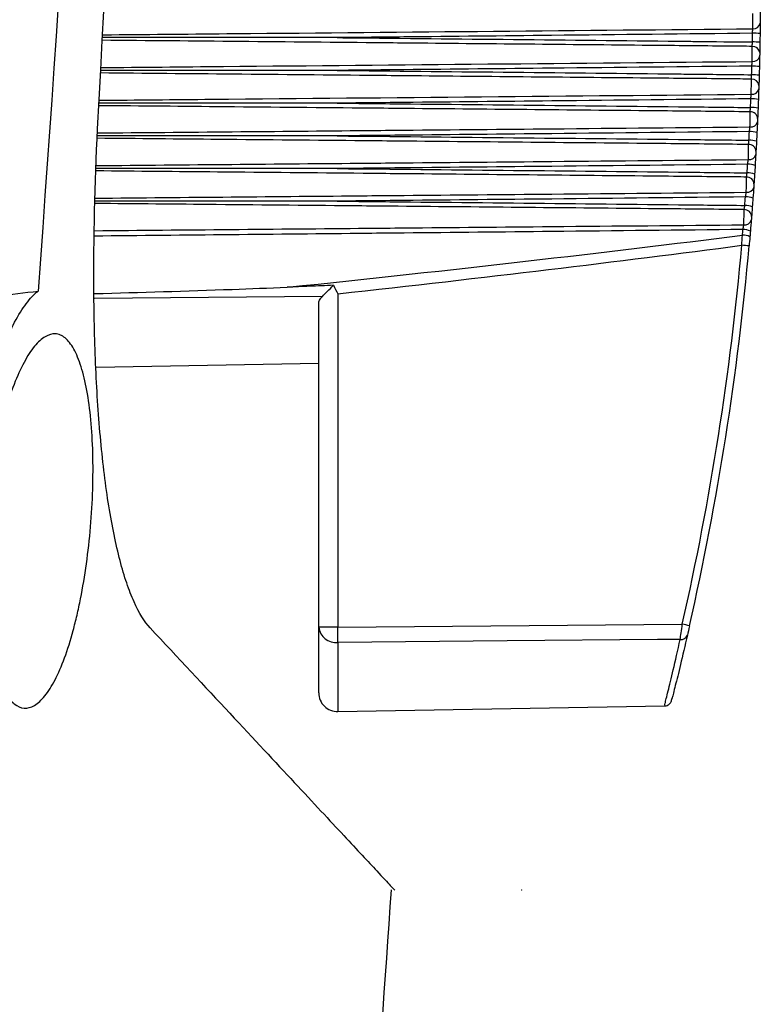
# Model space of a CAD drawing. Header units: millimetres. Extents: x 15458 to 16410, y 10212 to 11278.
# Tile 5 of 139: x 15856 to 15876, y 10664 to 10691. Entities that reach past the tile are written whole.
import ezdxf

# ---------------------------------------------------------------- set-up
doc = ezdxf.new("R2010")
doc.units = ezdxf.units.MM
doc.header["$PDSIZE"] = -1

msp = doc.modelspace()

# ---------------------------------------------------------------- linework, layer by layer
at = {"color": 7, "linetype": 'Continuous', "lineweight": 25}
for p, q in [((15864.859, 10683.327), (15864.859, 10674.455)), ((15864.446, 10683.258), (15858.386, 10683.205)), ((15864.351, 10674.455), (15864.351, 10683.059)), ((15858.424, 10681.377), (15864.351, 10681.48)), ((15864.859, 10674.455), (15864.351, 10674.455)), ((15864.351, 10672.71), (15864.351, 10674.455)), ((15864.859, 10674.455), (15874.024, 10674.537)), ((15864.859, 10674.051), (15864.859, 10672.21)), ((15864.859, 10672.21), (15873.555, 10672.362))]:
    msp.add_line(p, q, dxfattribs=at)
at = {"color": 7, "linetype": 'Continuous', "lineweight": 25, "flags": 128}
msp.add_lwpolyline([(15873.969, 10674.13), (15873.36, 10674.125), (15869.36, 10674.09), (15864.859, 10674.051)], dxfattribs=at)
at = {"color": 7, "linetype": 'Continuous', "lineweight": 25}
for centre, radius, start, end in [((15875.917, 10690.558), 0.181, 263.89, 351.406), ((15875.913, 10688.158), 2.101, 85.0852, 90.5449), ((15875.901, 10689.726), 0.184, 5.5938, 94.6285), ((15875.909, 10688.266), 1.761, 84.1168, 90.6327), ((15875.905, 10689.686), 0.18, 263.3301, 350.3296), ((15875.894, 10688.166), 1.22, 81.4477, 90.8705), ((15875.887, 10688.056), 1.099, 80.488, 90.9541), ((15875.876, 10688.854), 0.185, 4.5688, 94.1631), ((15875.882, 10688.813), 0.179, 262.7466, 349.2392), ((15875.856, 10687.48), 0.804, 76.8936, 91.2549), ((15875.865, 10687.65), 0.864, 77.8404, 91.1777), ((15875.841, 10687.983), 0.186, 3.5551, 93.7221), ((15875.849, 10687.942), 0.178, 262.14, 348.1342), ((15875.827, 10686.97), 0.674, 74.2755, 91.4595), ((15875.797, 10687.113), 0.187, 2.5524, 93.3056), ((15875.815, 10686.777), 0.638, 73.3454, 91.5286), ((15875.807, 10687.071), 0.176, 261.5106, 347.0138), ((15875.779, 10686.218), 0.556, 70.764, 91.7096), ((15875.764, 10686.014), 0.532, 69.854, 91.7693), ((15875.742, 10686.245), 0.188, 1.5603, 92.9135), ((15875.754, 10686.202), 0.175, 260.8591, 345.8772), ((15875.704, 10685.219), 0.459, 66.4288, 91.9722), ((15875.72, 10685.429), 0.476, 67.3156, 91.9231), ((15875.678, 10685.378), 0.189, 0.5785, 92.5455), ((15875.692, 10685.334), 0.174, 260.1858, 344.7237), ((15875.639, 10684.477), 0.411, 63.3608, 92.1216), ((15875.652, 10684.619), 0.419, 63.9388, 92.0959), ((15799.854, 10691.34), 76.05, 347.23484, 354.92829), ((15872.857, 10653.089), 31.648, 84.6604, 85.0162), ((15799.851, 10691.34), 76.25, 347.23484, 354.92829), ((15864.809, 10674.51), 0.462, 186.8495, 276.2692), ((15846.082, 10674.253), 18.778, 359.3839, 0.6161), ((15871.273, 10662.17), 12.669, 76.5655, 77.4546), ((15873.994, 10674.302), 0.174, 261.4707, 341.7215), ((15864.851, 10672.71), 0.5, 180, 271)]:
    msp.add_arc(centre, radius, start, end, dxfattribs=at)
for centre, ratio, start_param, end_param in [((12922.332, 10691.451), 0.016784, 6.123498, 6.151516), ((12922.367, 10691.451), 0.017455, 6.126302, 6.151382)]:
    msp.add_ellipse(centre, major_axis=(2979.078, 0), ratio=ratio, start_param=start_param, end_param=end_param, dxfattribs=at)
for points in [[(15858.467, 10687.714), (15859.355, 10704.433), (15859.983, 10721.182), (15860.283, 10737.938)], [(15859.647, 10737.68), (15859.137, 10719.566), (15858.215, 10701.472), (15856.882, 10683.399)], [(15876.099, 10690.896), (15876.099, 10690.788), (15876.098, 10690.685), (15876.097, 10690.62)], [(15876.096, 10690.531), (15876.096, 10690.463), (15876.094, 10690.358), (15876.093, 10690.251)], [(15864.845, 10690.143), (15862.761, 10690.143), (15860.677, 10690.143), (15858.593, 10690.143)], [(15875.889, 10690.027), (15875.89, 10690.104), (15875.892, 10690.181), (15875.893, 10690.258)], [(15876.093, 10690.251), (15876.092, 10690.173), (15876.09, 10690.095), (15876.089, 10690.018)], [(15876.089, 10690.018), (15876.087, 10689.91), (15876.085, 10689.808), (15876.084, 10689.744)], [(15876.082, 10689.655), (15876.08, 10689.586), (15876.078, 10689.48), (15876.075, 10689.373)], [(15875.869, 10689.155), (15875.871, 10689.232), (15875.873, 10689.309), (15875.875, 10689.386)], [(15876.075, 10689.373), (15876.073, 10689.295), (15876.071, 10689.217), (15876.069, 10689.14)], [(15876.069, 10689.14), (15876.066, 10689.033), (15876.063, 10688.931), (15876.061, 10688.869)], [(15876.058, 10688.78), (15876.055, 10688.709), (15876.051, 10688.602), (15876.047, 10688.495)], [(15875.839, 10688.284), (15875.842, 10688.361), (15875.845, 10688.437), (15875.848, 10688.514)], [(15876.047, 10688.495), (15876.045, 10688.418), (15876.042, 10688.34), (15876.038, 10688.263)], [(15876.038, 10688.263), (15876.034, 10688.156), (15876.03, 10688.055), (15876.027, 10687.995)], [(15876.023, 10687.905), (15876.02, 10687.833), (15876.015, 10687.725), (15876.01, 10687.618)], [(15875.798, 10687.414), (15875.802, 10687.49), (15875.806, 10687.567), (15875.81, 10687.643)], [(15876.01, 10687.618), (15876.006, 10687.541), (15876.002, 10687.464), (15875.998, 10687.387)], [(15875.998, 10687.387), (15875.992, 10687.28), (15875.987, 10687.181), (15875.984, 10687.122)], [(15875.979, 10687.032), (15875.975, 10686.958), (15875.968, 10686.849), (15875.962, 10686.742)], [(15875.748, 10686.545), (15875.753, 10686.621), (15875.758, 10686.697), (15875.762, 10686.773)], [(15875.962, 10686.742), (15875.957, 10686.666), (15875.952, 10686.589), (15875.948, 10686.513)], [(15875.948, 10686.513), (15875.941, 10686.406), (15875.934, 10686.307), (15875.93, 10686.25)], [(15875.924, 10686.159), (15875.919, 10686.084), (15875.912, 10685.975), (15875.904, 10685.868)], [(15875.688, 10685.678), (15875.693, 10685.754), (15875.699, 10685.829), (15875.704, 10685.904)], [(15875.904, 10685.868), (15875.898, 10685.792), (15875.893, 10685.716), (15875.887, 10685.64)], [(15875.887, 10685.64), (15875.879, 10685.533), (15875.872, 10685.436), (15875.867, 10685.38)], [(15875.86, 10685.289), (15875.854, 10685.212), (15875.845, 10685.102), (15875.836, 10684.995)], [(15875.606, 10684.617), (15875.612, 10684.708), (15875.618, 10684.798), (15875.624, 10684.887)], [(15875.624, 10684.887), (15875.628, 10684.937), (15875.633, 10684.987), (15875.637, 10685.037)], [(15875.836, 10684.995), (15875.832, 10684.944), (15875.828, 10684.894), (15875.823, 10684.844)], [(15875.823, 10684.844), (15875.816, 10684.763), (15875.809, 10684.681), (15875.802, 10684.6)], [(15864.446, 10683.258), (15864.526, 10683.337), (15864.633, 10683.444), (15864.741, 10683.553)], [(15864.741, 10683.553), (15864.78, 10683.477), (15864.82, 10683.402), (15864.859, 10683.327)], [(15864.351, 10683.059), (15864.351, 10683.127), (15864.382, 10683.195), (15864.446, 10683.258)], [(15873.969, 10674.13), (15873.982, 10674.223), (15874.003, 10674.377), (15874.024, 10674.537)], [(15874.216, 10674.493), (15874.194, 10674.397), (15874.173, 10674.304), (15874.16, 10674.248)]]:
    msp.add_open_spline(points, degree=3, dxfattribs=at)
for points, knots in [([(15875.898, 10690.378), (15875.898, 10690.428), (15875.898, 10690.504), (15875.899, 10690.658), (15875.899, 10690.734), (15875.899, 10690.781)], [0, 0, 0, 0, 0.5, 0.5, 1, 1, 1, 1]), ([(15858.596, 10690.217), (15858.676, 10690.218), (15858.756, 10690.219), (15858.836, 10690.22), (15859.926, 10690.23), (15861.016, 10690.24), (15862.106, 10690.25), (15866.703, 10690.292), (15871.301, 10690.335), (15875.898, 10690.378)], [0.0005774, 0.0005774, 0.0005774, 0.0005774, 0.00081736, 0.00081736, 0.00081736, 0.0040868, 0.0040868, 0.0040868, 0.01787988, 0.01787988, 0.01787988, 0.01787988]), ([(15875.893, 10690.258), (15875.893, 10690.27), (15875.894, 10690.282), (15875.894, 10690.294), (15875.895, 10690.31), (15875.896, 10690.326), (15875.897, 10690.34), (15875.897, 10690.355), (15875.898, 10690.368), (15875.898, 10690.378)], [0, 0, 0, 0, 0.0000354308, 0.0000354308, 0.0000354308, 0.0000862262, 0.0000862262, 0.0000862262, 0.0001370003, 0.0001370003, 0.0001370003, 0.0001370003]), ([(15876.097, 10690.62), (15876.097, 10690.619), (15876.097, 10690.617), (15876.097, 10690.615), (15876.097, 10690.611), (15876.097, 10690.606), (15876.097, 10690.6), (15876.097, 10690.595), (15876.097, 10690.588), (15876.097, 10690.582), (15876.097, 10690.576), (15876.097, 10690.569), (15876.097, 10690.563), (15876.097, 10690.557), (15876.096, 10690.551), (15876.096, 10690.546), (15876.096, 10690.54), (15876.096, 10690.535), (15876.096, 10690.531)], [0, 0, 0, 0, 0.0000068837, 0.0000068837, 0.0000068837, 0.0000260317, 0.0000260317, 0.0000260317, 0.000045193, 0.000045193, 0.000045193, 0.0000643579, 0.0000643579, 0.0000643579, 0.0000835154, 0.0000835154, 0.0000835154, 0.0001026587, 0.0001026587, 0.0001026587, 0.0001026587]), ([(15875.893, 10690.258), (15874.111, 10690.239), (15872.328, 10690.22), (15870.546, 10690.201), (15869.235, 10690.187), (15867.925, 10690.174), (15866.614, 10690.16), (15866.286, 10690.157), (15865.959, 10690.154), (15865.631, 10690.15), (15865.369, 10690.148), (15865.107, 10690.145), (15864.845, 10690.143)], [0.00020013, 0.00020013, 0.00020013, 0.00020013, 0.00554713, 0.00554713, 0.00554713, 0.0094794, 0.0094794, 0.0094794, 0.01046246, 0.01046246, 0.01046246, 0.01124895, 0.01124895, 0.01124895, 0.01124895]), ([(15864.845, 10690.143), (15864.944, 10690.142), (15865.043, 10690.141), (15865.143, 10690.14), (15868.069, 10690.11), (15870.995, 10690.08), (15873.921, 10690.048), (15874.068, 10690.047), (15874.215, 10690.045), (15874.362, 10690.043), (15874.871, 10690.038), (15875.38, 10690.032), (15875.889, 10690.027)], [0.00518864, 0.00518864, 0.00518864, 0.00518864, 0.0054866, 0.0054866, 0.0054866, 0.01426515, 0.01426515, 0.01426515, 0.01470615, 0.01470615, 0.01470615, 0.01623377, 0.01623377, 0.01623377, 0.01623377]), ([(15875.886, 10689.91), (15875.785, 10689.911), (15875.011, 10689.918), (15872.064, 10689.946), (15868.9, 10689.976), (15865.13, 10690.011), (15862.311, 10690.038), (15859.811, 10690.061), (15858.589, 10690.072)], [0, 0, 0, 0, 0.017532, 0.134249, 0.511001, 0.566416, 0.788074, 1, 1, 1, 1]), ([(15875.884, 10689.507), (15875.884, 10689.557), (15875.884, 10689.635), (15875.885, 10689.789), (15875.885, 10689.864), (15875.886, 10689.91)], [0, 0, 0, 0, 0.5, 0.5, 1, 1, 1, 1]), ([(15875.886, 10689.91), (15875.886, 10689.917), (15875.886, 10689.925), (15875.886, 10689.934), (15875.887, 10689.947), (15875.887, 10689.962), (15875.888, 10689.977), (15875.888, 10689.993), (15875.889, 10690.01), (15875.889, 10690.027)], [0, 0, 0, 0, 0.0000354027, 0.0000354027, 0.0000354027, 0.0000861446, 0.0000861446, 0.0000861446, 0.0001368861, 0.0001368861, 0.0001368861, 0.0001368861]), ([(15876.084, 10689.744), (15876.084, 10689.743), (15876.084, 10689.741), (15876.084, 10689.74), (15876.084, 10689.735), (15876.084, 10689.73), (15876.083, 10689.725), (15876.083, 10689.719), (15876.083, 10689.713), (15876.083, 10689.707), (15876.083, 10689.7), (15876.083, 10689.694), (15876.083, 10689.688), (15876.083, 10689.681), (15876.082, 10689.675), (15876.082, 10689.67), (15876.082, 10689.664), (15876.082, 10689.66), (15876.082, 10689.655)], [0, 0, 0, 0, 0.0000069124, 0.0000069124, 0.0000069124, 0.0000261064, 0.0000261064, 0.0000261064, 0.0000453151, 0.0000453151, 0.0000453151, 0.0000645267, 0.0000645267, 0.0000645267, 0.0000837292, 0.0000837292, 0.0000837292, 0.0001029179, 0.0001029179, 0.0001029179, 0.0001029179]), ([(15858.551, 10689.346), (15859.639, 10689.356), (15860.726, 10689.366), (15861.813, 10689.376), (15866.503, 10689.419), (15871.194, 10689.463), (15875.884, 10689.507)], [0.00085266, 0.00085266, 0.00085266, 0.00085266, 0.0041145, 0.0041145, 0.0041145, 0.01818575, 0.01818575, 0.01818575, 0.01818575]), ([(15875.875, 10689.386), (15874.1, 10689.366), (15872.324, 10689.347), (15870.548, 10689.329), (15869.238, 10689.315), (15867.927, 10689.302), (15866.616, 10689.288), (15866.289, 10689.285), (15865.961, 10689.282), (15865.633, 10689.278), (15865.37, 10689.276), (15865.107, 10689.273), (15864.845, 10689.27)], [0.00020035, 0.00020035, 0.00020035, 0.00020035, 0.00552777, 0.00552777, 0.00552777, 0.00945988, 0.00945988, 0.00945988, 0.01044291, 0.01044291, 0.01044291, 0.0112316, 0.0112316, 0.0112316, 0.0112316]), ([(15875.875, 10689.386), (15875.876, 10689.398), (15875.877, 10689.41), (15875.878, 10689.421), (15875.879, 10689.438), (15875.88, 10689.454), (15875.881, 10689.468), (15875.882, 10689.483), (15875.883, 10689.496), (15875.884, 10689.507)], [0, 0, 0, 0, 0.0000355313, 0.0000355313, 0.0000355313, 0.0000864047, 0.0000864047, 0.0000864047, 0.0001372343, 0.0001372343, 0.0001372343, 0.0001372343]), ([(15875.862, 10689.039), (15875.762, 10689.04), (15874.988, 10689.048), (15871.992, 10689.076), (15868.776, 10689.107), (15864.952, 10689.142), (15862.175, 10689.168), (15859.719, 10689.191), (15858.544, 10689.202)], [0, 0, 0, 0, 0.017419, 0.134076, 0.518946, 0.574463, 0.796533, 1, 1, 1, 1]), ([(15864.845, 10689.27), (15864.839, 10689.27), (15864.735, 10689.27), (15864.237, 10689.27), (15862.169, 10689.27), (15860.174, 10689.271), (15858.573, 10689.271), (15858.548, 10689.271)], [0, 0, 0, 0, 0.002746, 0.049654, 0.237287, 0.987821, 1, 1, 1, 1]), ([(15864.845, 10689.27), (15864.944, 10689.269), (15865.043, 10689.268), (15865.143, 10689.267), (15868.069, 10689.238), (15870.995, 10689.208), (15873.921, 10689.176), (15874.018, 10689.175), (15874.115, 10689.174), (15874.212, 10689.173), (15874.765, 10689.167), (15875.317, 10689.161), (15875.869, 10689.155)], [0.00518864, 0.00518864, 0.00518864, 0.00518864, 0.0054866, 0.0054866, 0.0054866, 0.01426515, 0.01426515, 0.01426515, 0.01455694, 0.01455694, 0.01455694, 0.01621354, 0.01621354, 0.01621354, 0.01621354]), ([(15875.862, 10689.039), (15875.863, 10689.046), (15875.863, 10689.054), (15875.864, 10689.063), (15875.865, 10689.075), (15875.865, 10689.09), (15875.866, 10689.106), (15875.867, 10689.121), (15875.868, 10689.138), (15875.869, 10689.155)], [0, 0, 0, 0, 0.0000354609, 0.0000354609, 0.0000354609, 0.0000862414, 0.0000862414, 0.0000862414, 0.0001370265, 0.0001370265, 0.0001370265, 0.0001370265]), ([(15875.859, 10688.636), (15875.86, 10688.688), (15875.86, 10688.766), (15875.862, 10688.92), (15875.862, 10688.994), (15875.862, 10689.039)], [0, 0, 0, 0, 0.5, 0.5, 1, 1, 1, 1]), ([(15876.061, 10688.869), (15876.06, 10688.868), (15876.06, 10688.866), (15876.06, 10688.865), (15876.06, 10688.861), (15876.06, 10688.855), (15876.06, 10688.85), (15876.06, 10688.844), (15876.06, 10688.838), (15876.059, 10688.832), (15876.059, 10688.825), (15876.059, 10688.819), (15876.059, 10688.813), (15876.058, 10688.806), (15876.058, 10688.8), (15876.058, 10688.795), (15876.058, 10688.789), (15876.058, 10688.784), (15876.058, 10688.78)], [0, 0, 0, 0, 0.0000069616, 0.0000069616, 0.0000069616, 0.0000262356, 0.0000262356, 0.0000262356, 0.0000455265, 0.0000455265, 0.0000455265, 0.0000648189, 0.0000648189, 0.0000648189, 0.0000840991, 0.0000840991, 0.0000840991, 0.0001033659, 0.0001033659, 0.0001033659, 0.0001033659]), ([(15858.507, 10688.476), (15859.506, 10688.485), (15865.29, 10688.538), (15871.074, 10688.592), (15875.859, 10688.636)], [0, 0, 0, 0, 0.172717, 1, 1, 1, 1]), ([(15875.848, 10688.514), (15875.849, 10688.526), (15875.85, 10688.538), (15875.851, 10688.55), (15875.853, 10688.566), (15875.854, 10688.582), (15875.856, 10688.597), (15875.857, 10688.612), (15875.858, 10688.625), (15875.859, 10688.636)], [0, 0, 0, 0, 0.0000356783, 0.0000356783, 0.0000356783, 0.000086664, 0.000086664, 0.000086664, 0.000137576, 0.000137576, 0.000137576, 0.000137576]), ([(15875.829, 10688.169), (15875.729, 10688.17), (15874.955, 10688.178), (15871.908, 10688.207), (15868.64, 10688.238), (15864.76, 10688.274), (15862.03, 10688.3), (15859.621, 10688.322), (15858.499, 10688.332)], [0, 0, 0, 0, 0.017322, 0.134026, 0.527391, 0.583057, 0.80572, 1, 1, 1, 1]), ([(15864.845, 10688.399), (15864.839, 10688.399), (15864.735, 10688.399), (15864.236, 10688.399), (15862.166, 10688.399), (15860.156, 10688.399), (15858.541, 10688.4), (15858.503, 10688.4)], [0, 0, 0, 0, 0.002727, 0.049355, 0.235869, 0.981926, 1, 1, 1, 1]), ([(15875.848, 10688.514), (15874.082, 10688.495), (15872.316, 10688.476), (15870.55, 10688.457), (15869.24, 10688.444), (15867.929, 10688.43), (15866.619, 10688.417), (15866.291, 10688.414), (15865.963, 10688.41), (15865.636, 10688.407), (15865.372, 10688.404), (15865.108, 10688.402), (15864.845, 10688.399)], [0.00020067, 0.00020067, 0.00020067, 0.00020067, 0.00549833, 0.00549833, 0.00549833, 0.00943028, 0.00943028, 0.00943028, 0.01041327, 0.01041327, 0.01041327, 0.01120427, 0.01120427, 0.01120427, 0.01120427]), ([(15864.845, 10688.399), (15864.944, 10688.398), (15865.043, 10688.397), (15865.143, 10688.396), (15868.069, 10688.367), (15870.995, 10688.336), (15873.921, 10688.305), (15873.964, 10688.304), (15874.008, 10688.304), (15874.051, 10688.303), (15874.647, 10688.297), (15875.243, 10688.29), (15875.839, 10688.284)], [0.00518864, 0.00518864, 0.00518864, 0.00518864, 0.0054866, 0.0054866, 0.0054866, 0.01426515, 0.01426515, 0.01426515, 0.01439581, 0.01439581, 0.01439581, 0.01618325, 0.01618325, 0.01618325, 0.01618325]), ([(15875.829, 10688.169), (15875.83, 10688.176), (15875.83, 10688.184), (15875.831, 10688.192), (15875.832, 10688.205), (15875.833, 10688.219), (15875.835, 10688.235), (15875.836, 10688.25), (15875.837, 10688.267), (15875.839, 10688.284)], [0, 0, 0, 0, 0.0000355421, 0.0000355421, 0.0000355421, 0.0000863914, 0.0000863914, 0.0000863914, 0.000137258, 0.000137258, 0.000137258, 0.000137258]), ([(15875.825, 10687.766), (15875.826, 10687.818), (15875.826, 10687.897), (15875.828, 10688.051), (15875.829, 10688.125), (15875.829, 10688.169)], [0, 0, 0, 0, 0.5, 0.5, 1, 1, 1, 1]), ([(15858.464, 10687.606), (15860.855, 10687.628), (15863.573, 10687.653), (15867.602, 10687.69), (15870.998, 10687.721), (15874.067, 10687.75), (15875.825, 10687.766)], [0, 0, 0, 0, 0.413127, 0.469741, 0.6962, 1, 1, 1, 1]), ([(15875.81, 10687.643), (15875.811, 10687.655), (15875.813, 10687.667), (15875.814, 10687.679), (15875.817, 10687.695), (15875.819, 10687.712), (15875.82, 10687.726), (15875.822, 10687.741), (15875.824, 10687.755), (15875.825, 10687.766)], [0, 0, 0, 0, 0.0000358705, 0.0000358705, 0.0000358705, 0.0000870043, 0.0000870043, 0.0000870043, 0.0001380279, 0.0001380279, 0.0001380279, 0.0001380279]), ([(15876.027, 10687.995), (15876.027, 10687.994), (15876.027, 10687.992), (15876.027, 10687.991), (15876.027, 10687.986), (15876.027, 10687.981), (15876.026, 10687.976), (15876.026, 10687.97), (15876.026, 10687.964), (15876.026, 10687.958), (15876.025, 10687.951), (15876.025, 10687.945), (15876.025, 10687.939), (15876.024, 10687.932), (15876.024, 10687.926), (15876.024, 10687.92), (15876.024, 10687.915), (15876.023, 10687.91), (15876.023, 10687.905)], [0, 0, 0, 0, 0.0000070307, 0.0000070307, 0.0000070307, 0.0000264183, 0.0000264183, 0.0000264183, 0.0000458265, 0.0000458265, 0.0000458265, 0.0000652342, 0.0000652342, 0.0000652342, 0.000084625, 0.000084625, 0.000084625, 0.000104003, 0.000104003, 0.000104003, 0.000104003]), ([(15859.864, 10674.439), (15859.712, 10674.601), (15859.569, 10674.833), (15859.368, 10675.281), (15859.303, 10675.448), (15859.179, 10675.816), (15859.119, 10676.018), (15858.95, 10676.663), (15858.851, 10677.147), (15858.68, 10678.215), (15858.608, 10678.802), (15858.493, 10680.03), (15858.45, 10680.673), (15858.404, 10681.68), (15858.393, 10682.023), (15858.375, 10682.712), (15858.37, 10683.059), (15858.357, 10684.807), (15858.393, 10686.244), (15858.467, 10687.714)], [0, 0, 0, 0, 0.125, 0.125, 0.1875, 0.1875, 0.25, 0.25, 0.375, 0.375, 0.5, 0.5, 0.625, 0.625, 0.6875, 0.6875, 0.75, 0.75, 1, 1, 1, 1]), ([(15864.845, 10687.528), (15864.839, 10687.528), (15864.734, 10687.528), (15864.235, 10687.528), (15862.163, 10687.529), (15860.14, 10687.529), (15858.511, 10687.53), (15858.461, 10687.53)], [0, 0, 0, 0, 0.002709, 0.049083, 0.234578, 0.976559, 1, 1, 1, 1]), ([(15875.81, 10687.643), (15874.057, 10687.624), (15872.305, 10687.605), (15870.552, 10687.587), (15869.242, 10687.573), (15867.931, 10687.56), (15866.62, 10687.546), (15866.293, 10687.543), (15865.965, 10687.54), (15865.638, 10687.536), (15865.373, 10687.534), (15865.109, 10687.531), (15864.845, 10687.528)], [0.0002011, 0.0002011, 0.0002011, 0.0002011, 0.00545923, 0.00545923, 0.00545923, 0.00939104, 0.00939104, 0.00939104, 0.010374, 0.010374, 0.010374, 0.011167, 0.011167, 0.011167, 0.011167]), ([(15864.845, 10687.528), (15864.944, 10687.527), (15865.043, 10687.526), (15865.143, 10687.525), (15868.069, 10687.496), (15870.995, 10687.466), (15873.921, 10687.434), (15874.547, 10687.428), (15875.172, 10687.421), (15875.798, 10687.414)], [0.00518864, 0.00518864, 0.00518864, 0.00518864, 0.0054866, 0.0054866, 0.0054866, 0.01426515, 0.01426515, 0.01426515, 0.01614294, 0.01614294, 0.01614294, 0.01614294]), ([(15875.786, 10687.3), (15875.686, 10687.301), (15874.912, 10687.309), (15871.824, 10687.339), (15868.513, 10687.37), (15864.587, 10687.407), (15861.9, 10687.432), (15859.534, 10687.454), (15858.459, 10687.464)], [0, 0, 0, 0, 0.017245, 0.134137, 0.534643, 0.590487, 0.81386, 1, 1, 1, 1]), ([(15875.781, 10686.897), (15875.781, 10686.95), (15875.782, 10687.03), (15875.784, 10687.184), (15875.785, 10687.258), (15875.786, 10687.3)], [0, 0, 0, 0, 0.5, 0.5, 1, 1, 1, 1]), ([(15875.786, 10687.3), (15875.787, 10687.307), (15875.787, 10687.315), (15875.788, 10687.323), (15875.79, 10687.335), (15875.791, 10687.35), (15875.793, 10687.365), (15875.795, 10687.38), (15875.797, 10687.397), (15875.798, 10687.414)], [0, 0, 0, 0, 0.0000356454, 0.0000356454, 0.0000356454, 0.0000865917, 0.0000865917, 0.0000865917, 0.0001375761, 0.0001375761, 0.0001375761, 0.0001375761]), ([(15875.984, 10687.122), (15875.984, 10687.12), (15875.984, 10687.119), (15875.984, 10687.118), (15875.983, 10687.113), (15875.983, 10687.108), (15875.983, 10687.103), (15875.982, 10687.097), (15875.982, 10687.091), (15875.982, 10687.085), (15875.981, 10687.078), (15875.981, 10687.072), (15875.981, 10687.065), (15875.98, 10687.059), (15875.98, 10687.053), (15875.98, 10687.047), (15875.979, 10687.041), (15875.979, 10687.036), (15875.979, 10687.032)], [0, 0, 0, 0, 0.0000071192, 0.0000071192, 0.0000071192, 0.0000266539, 0.0000266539, 0.0000266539, 0.0000462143, 0.0000462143, 0.0000462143, 0.000065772, 0.000065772, 0.000065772, 0.0000853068, 0.0000853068, 0.0000853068, 0.0001048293, 0.0001048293, 0.0001048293, 0.0001048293]), ([(15858.436, 10686.738), (15860.836, 10686.76), (15863.564, 10686.785), (15867.602, 10686.821), (15870.984, 10686.853), (15874.037, 10686.881), (15875.781, 10686.897)], [0, 0, 0, 0, 0.415123, 0.471792, 0.698466, 1, 1, 1, 1]), ([(15875.762, 10686.773), (15874.025, 10686.754), (15872.289, 10686.735), (15870.552, 10686.717), (15869.242, 10686.704), (15867.931, 10686.69), (15866.62, 10686.677), (15866.293, 10686.674), (15865.965, 10686.67), (15865.638, 10686.667), (15865.373, 10686.664), (15865.109, 10686.662), (15864.845, 10686.659)], [0.00020163, 0.00020163, 0.00020163, 0.00020163, 0.00541203, 0.00541203, 0.00541203, 0.00934384, 0.00934384, 0.00934384, 0.0103268, 0.0103268, 0.0103268, 0.0111198, 0.0111198, 0.0111198, 0.0111198]), ([(15875.762, 10686.773), (15875.764, 10686.785), (15875.766, 10686.797), (15875.768, 10686.809), (15875.77, 10686.825), (15875.773, 10686.842), (15875.775, 10686.857), (15875.777, 10686.872), (15875.779, 10686.885), (15875.781, 10686.897)], [0, 0, 0, 0, 0.0000361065, 0.0000361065, 0.0000361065, 0.0000874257, 0.0000874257, 0.0000874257, 0.0001385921, 0.0001385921, 0.0001385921, 0.0001385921]), ([(15875.733, 10686.433), (15875.633, 10686.434), (15874.858, 10686.441), (15871.779, 10686.471), (15868.477, 10686.502), (15864.561, 10686.539), (15861.872, 10686.564), (15859.507, 10686.586), (15858.431, 10686.596)], [0, 0, 0, 0, 0.017196, 0.134463, 0.53382, 0.589771, 0.813574, 1, 1, 1, 1]), ([(15864.845, 10686.659), (15864.839, 10686.659), (15864.734, 10686.659), (15864.235, 10686.659), (15862.163, 10686.659), (15860.13, 10686.66), (15858.492, 10686.66), (15858.434, 10686.66)], [0, 0, 0, 0, 0.002697, 0.048877, 0.233595, 0.972469, 1, 1, 1, 1]), ([(15864.845, 10686.659), (15864.944, 10686.658), (15865.043, 10686.657), (15865.143, 10686.656), (15868.069, 10686.627), (15870.995, 10686.597), (15873.921, 10686.565), (15874.53, 10686.559), (15875.139, 10686.552), (15875.748, 10686.545)], [0.00518864, 0.00518864, 0.00518864, 0.00518864, 0.0054866, 0.0054866, 0.0054866, 0.01426515, 0.01426515, 0.01426515, 0.01609264, 0.01609264, 0.01609264, 0.01609264]), ([(15875.733, 10686.433), (15875.734, 10686.439), (15875.735, 10686.447), (15875.736, 10686.455), (15875.737, 10686.467), (15875.739, 10686.482), (15875.741, 10686.497), (15875.744, 10686.512), (15875.746, 10686.529), (15875.748, 10686.545)], [0, 0, 0, 0, 0.0000357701, 0.0000357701, 0.0000357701, 0.0000868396, 0.0000868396, 0.0000868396, 0.0001379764, 0.0001379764, 0.0001379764, 0.0001379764]), ([(15875.727, 10686.029), (15875.727, 10686.084), (15875.729, 10686.164), (15875.731, 10686.318), (15875.732, 10686.391), (15875.733, 10686.433)], [0, 0, 0, 0, 0.5, 0.5, 1, 1, 1, 1]), ([(15875.93, 10686.25), (15875.93, 10686.249), (15875.93, 10686.247), (15875.93, 10686.246), (15875.93, 10686.242), (15875.93, 10686.237), (15875.929, 10686.231), (15875.929, 10686.226), (15875.928, 10686.219), (15875.928, 10686.213), (15875.928, 10686.207), (15875.927, 10686.2), (15875.927, 10686.194), (15875.926, 10686.187), (15875.926, 10686.181), (15875.925, 10686.175), (15875.925, 10686.169), (15875.925, 10686.164), (15875.924, 10686.159)], [0, 0, 0, 0, 0.0000072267, 0.0000072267, 0.0000072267, 0.0000269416, 0.0000269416, 0.0000269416, 0.0000466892, 0.0000466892, 0.0000466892, 0.000066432, 0.000066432, 0.000066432, 0.0000861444, 0.0000861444, 0.0000861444, 0.0001058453, 0.0001058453, 0.0001058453, 0.0001058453]), ([(15858.408, 10685.871), (15860.818, 10685.893), (15863.555, 10685.918), (15867.602, 10685.955), (15870.966, 10685.985), (15874.001, 10686.013), (15875.727, 10686.029)], [0, 0, 0, 0, 0.417362, 0.474117, 0.701137, 1, 1, 1, 1]), ([(15875.704, 10685.904), (15875.707, 10685.916), (15875.709, 10685.928), (15875.711, 10685.94), (15875.714, 10685.957), (15875.717, 10685.973), (15875.72, 10685.988), (15875.722, 10686.003), (15875.725, 10686.017), (15875.727, 10686.029)], [0, 0, 0, 0, 0.0000363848, 0.0000363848, 0.0000363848, 0.0000879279, 0.0000879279, 0.0000879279, 0.0001392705, 0.0001392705, 0.0001392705, 0.0001392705]), ([(15875.67, 10685.567), (15875.571, 10685.568), (15874.794, 10685.576), (15871.727, 10685.605), (15868.435, 10685.636), (15864.53, 10685.673), (15861.842, 10685.698), (15859.477, 10685.72), (15858.404, 10685.73)], [0, 0, 0, 0, 0.017163, 0.134914, 0.533014, 0.58911, 0.813491, 1, 1, 1, 1]), ([(15864.845, 10685.791), (15864.839, 10685.791), (15864.734, 10685.791), (15864.235, 10685.791), (15862.162, 10685.791), (15860.12, 10685.792), (15858.473, 10685.793), (15858.406, 10685.793)], [0, 0, 0, 0, 0.002686, 0.048674, 0.232629, 0.968449, 1, 1, 1, 1]), ([(15875.704, 10685.904), (15873.987, 10685.886), (15872.27, 10685.867), (15870.552, 10685.849), (15869.242, 10685.836), (15867.931, 10685.822), (15866.62, 10685.809), (15866.293, 10685.806), (15865.965, 10685.802), (15865.638, 10685.799), (15865.373, 10685.797), (15865.109, 10685.794), (15864.845, 10685.791)], [0.00020228, 0.00020228, 0.00020228, 0.00020228, 0.00535494, 0.00535494, 0.00535494, 0.00928676, 0.00928676, 0.00928676, 0.01026971, 0.01026971, 0.01026971, 0.01106271, 0.01106271, 0.01106271, 0.01106271]), ([(15864.845, 10685.791), (15864.944, 10685.79), (15865.043, 10685.789), (15865.143, 10685.788), (15868.069, 10685.759), (15870.995, 10685.729), (15873.921, 10685.698), (15874.51, 10685.691), (15875.099, 10685.685), (15875.688, 10685.678)], [0.00518864, 0.00518864, 0.00518864, 0.00518864, 0.0054866, 0.0054866, 0.0054866, 0.01426515, 0.01426515, 0.01426515, 0.0160324, 0.0160324, 0.0160324, 0.0160324]), ([(15875.67, 10685.567), (15875.671, 10685.573), (15875.672, 10685.581), (15875.673, 10685.589), (15875.675, 10685.601), (15875.678, 10685.615), (15875.68, 10685.63), (15875.682, 10685.645), (15875.685, 10685.662), (15875.688, 10685.678)], [0, 0, 0, 0, 0.0000359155, 0.0000359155, 0.0000359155, 0.0000871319, 0.0000871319, 0.0000871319, 0.0001384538, 0.0001384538, 0.0001384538, 0.0001384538]), ([(15875.662, 10685.163), (15875.663, 10685.219), (15875.665, 10685.3), (15875.668, 10685.454), (15875.669, 10685.527), (15875.67, 10685.567)], [0, 0, 0, 0, 0.5, 0.5, 1, 1, 1, 1]), ([(15858.381, 10685.006), (15860.799, 10685.028), (15863.545, 10685.053), (15867.602, 10685.089), (15870.944, 10685.12), (15873.959, 10685.147), (15875.662, 10685.163)], [0, 0, 0, 0, 0.419846, 0.476721, 0.704219, 1, 1, 1, 1]), ([(15875.637, 10685.037), (15875.639, 10685.049), (15875.642, 10685.061), (15875.644, 10685.073), (15875.648, 10685.09), (15875.651, 10685.106), (15875.654, 10685.122), (15875.657, 10685.137), (15875.66, 10685.151), (15875.662, 10685.163)], [0, 0, 0, 0, 0.0000367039, 0.0000367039, 0.0000367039, 0.0000885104, 0.0000885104, 0.0000885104, 0.0001400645, 0.0001400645, 0.0001400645, 0.0001400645]), ([(15875.867, 10685.38), (15875.867, 10685.379), (15875.867, 10685.377), (15875.867, 10685.376), (15875.867, 10685.372), (15875.866, 10685.367), (15875.866, 10685.361), (15875.865, 10685.356), (15875.865, 10685.35), (15875.864, 10685.343), (15875.864, 10685.337), (15875.863, 10685.33), (15875.863, 10685.324), (15875.862, 10685.317), (15875.862, 10685.311), (15875.861, 10685.305), (15875.861, 10685.299), (15875.86, 10685.293), (15875.86, 10685.289)], [0, 0, 0, 0, 0.0000073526, 0.0000073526, 0.0000073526, 0.0000272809, 0.0000272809, 0.0000272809, 0.0000472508, 0.0000472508, 0.0000472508, 0.0000672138, 0.0000672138, 0.0000672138, 0.0000871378, 0.0000871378, 0.0000871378, 0.0001070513, 0.0001070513, 0.0001070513, 0.0001070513]), ([(15875.637, 10685.037), (15873.942, 10685.019), (15870.936, 10684.987), (15867.603, 10684.953), (15863.545, 10684.912), (15860.796, 10684.885), (15858.376, 10684.862)], [0, 0, 0, 0, 0.294581, 0.522357, 0.579301, 1, 1, 1, 1]), ([(15852.569, 10682.721), (15853.293, 10682.859), (15854.015, 10682.986), (15855.452, 10683.213), (15856.168, 10683.314), (15856.882, 10683.399)], [0, 0, 0, 0, 0.5, 0.5, 1, 1, 1, 1]), ([(15855.985, 10670.928), (15855.793, 10671.067), (15855.619, 10671.318), (15855.308, 10672.051), (15855.18, 10672.513), (15855.034, 10673.354), (15854.994, 10673.653), (15854.933, 10674.28), (15854.912, 10674.61), (15854.889, 10675.304), (15854.887, 10675.658), (15854.904, 10676.376), (15854.922, 10676.742), (15854.978, 10677.479), (15855.016, 10677.843), (15855.108, 10678.559), (15855.163, 10678.915), (15855.289, 10679.603), (15855.359, 10679.932), (15855.512, 10680.561), (15855.596, 10680.863), (15855.772, 10681.425), (15855.864, 10681.684), (15856.056, 10682.159), (15856.157, 10682.377), (15856.361, 10682.76), (15856.464, 10682.924), (15856.671, 10683.202), (15856.777, 10683.315), (15856.882, 10683.399)], [0, 0, 0, 0, 0.125, 0.125, 0.25, 0.25, 0.3125, 0.3125, 0.375, 0.375, 0.4375, 0.4375, 0.5, 0.5, 0.5625, 0.5625, 0.625, 0.625, 0.6875, 0.6875, 0.75, 0.75, 0.8125, 0.8125, 0.875, 0.875, 0.9375, 0.9375, 1, 1, 1, 1]), ([(15858.385, 10683.332), (15859.606, 10683.366), (15861.314, 10683.415), (15863.021, 10683.482), (15863.508, 10683.501)], [0, 0, 0, 0, 0.715003, 1, 1, 1, 1]), ([(15864.741, 10683.553), (15864.531, 10683.544), (15864.32, 10683.535), (15864.11, 10683.526), (15863.909, 10683.518), (15863.709, 10683.509), (15863.508, 10683.501)], [0, 0, 0, 0, 0.000631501, 0.000631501, 0.000631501, 0.0012342, 0.0012342, 0.0012342, 0.0012342]), ([(15858.336, 10678.119), (15858.326, 10677.788), (15858.306, 10677.458), (15858.251, 10676.797), (15858.213, 10676.464), (15858.124, 10675.822), (15858.072, 10675.512), (15857.983, 10675.065), (15857.952, 10674.918), (15857.886, 10674.635), (15857.852, 10674.499), (15857.745, 10674.105), (15857.669, 10673.862), (15857.506, 10673.419), (15857.421, 10673.224), (15857.246, 10672.886), (15857.155, 10672.742), (15856.972, 10672.514), (15856.88, 10672.43), (15856.695, 10672.321), (15856.602, 10672.297), (15856.422, 10672.31), (15856.335, 10672.347), (15856.165, 10672.484), (15856.083, 10672.584), (15855.932, 10672.84), (15855.862, 10672.997), (15855.734, 10673.37), (15855.676, 10673.583), (15855.58, 10674.054), (15855.539, 10674.314), (15855.477, 10674.876), (15855.456, 10675.171), (15855.434, 10675.789), (15855.433, 10676.116), (15855.452, 10676.771), (15855.472, 10677.101), (15855.516, 10677.6), (15855.534, 10677.767), (15855.573, 10678.095), (15855.616, 10678.419), (15855.668, 10678.734), (15855.724, 10679.045), (15855.755, 10679.199), (15855.851, 10679.646), (15855.921, 10679.926), (15856.074, 10680.451), (15856.157, 10680.697), (15856.328, 10681.136), (15856.417, 10681.33), (15856.601, 10681.672), (15856.695, 10681.815), (15856.882, 10682.043), (15856.976, 10682.129), (15857.164, 10682.241), (15857.255, 10682.266), (15857.388, 10682.258), (15857.432, 10682.248), (15857.518, 10682.211), (15857.56, 10682.185), (15857.683, 10682.083), (15857.76, 10681.985), (15857.903, 10681.73), (15857.969, 10681.57), (15858.087, 10681.199), (15858.138, 10680.988), (15858.225, 10680.515), (15858.261, 10680.251), (15858.313, 10679.695), (15858.331, 10679.4), (15858.347, 10678.774), (15858.346, 10678.451), (15858.336, 10678.119)], [0, 0, 0, 0, 0.03125, 0.03125, 0.0625, 0.0625, 0.09375, 0.09375, 0.109375, 0.109375, 0.125, 0.125, 0.15625, 0.15625, 0.1875, 0.1875, 0.21875, 0.21875, 0.25, 0.25, 0.28125, 0.28125, 0.3125, 0.3125, 0.34375, 0.34375, 0.375, 0.375, 0.40625, 0.40625, 0.4375, 0.4375, 0.46875, 0.46875, 0.5, 0.5, 0.53125, 0.53125, 0.546875, 0.546875, 0.5625, 0.578125, 0.578125, 0.59375, 0.59375, 0.625, 0.625, 0.65625, 0.65625, 0.6875, 0.6875, 0.71875, 0.71875, 0.75, 0.75, 0.78125, 0.78125, 0.796875, 0.796875, 0.8125, 0.8125, 0.84375, 0.84375, 0.875, 0.875, 0.90625, 0.90625, 0.9375, 0.9375, 0.96875, 0.96875, 1, 1, 1, 1]), ([(15859.864, 10674.439), (15860.597, 10673.652), (15862.064, 10672.079), (15863.77, 10670.25), (15865.089, 10668.835), (15865.884, 10667.983), (15866.303, 10667.533), (15866.349, 10667.484), (15866.371, 10667.46)], [0, 0, 0, 0, 0.1817362, 0.3634675, 0.5474115, 0.7313522, 0.8660345, 1, 1, 1, 1]), ([(15874.16, 10674.248), (15874.095, 10673.97), (15873.966, 10673.416), (15873.832, 10672.878), (15873.76, 10672.593), (15873.755, 10672.574), (15873.754, 10672.571)], [0, 0, 0, 0, 0.308997, 0.617949, 0.927069, 1, 1, 1, 1]), ([(15873.555, 10672.385), (15873.556, 10672.389), (15873.559, 10672.4), (15873.639, 10672.723), (15873.774, 10673.279), (15873.903, 10673.844), (15873.969, 10674.13)], [0, 0, 0, 0, 0.197737, 0.467981, 0.730227, 1, 1, 1, 1]), ([(15873.553, 10672.364), (15873.556, 10672.363), (15873.579, 10672.36), (15873.619, 10672.374), (15873.664, 10672.398), (15873.695, 10672.427), (15873.716, 10672.455), (15873.728, 10672.478), (15873.734, 10672.494), (15873.736, 10672.501), (15873.737, 10672.504), (15873.738, 10672.507), (15873.739, 10672.509), (15873.74, 10672.513), (15873.74, 10672.514), (15873.748, 10672.547), (15873.754, 10672.571)], [0, 0, 0, 0, 0.01004, 0.067776, 0.115581, 0.155969, 0.189168, 0.214743, 0.231307, 0.238176, 0.243327, 0.2505, 0.264277, 0.303079, 0.512806, 1, 1, 1, 1]), ([(15862.564, 10626.078), (15863.514, 10635.022), (15864.977, 10648.799), (15865.947, 10662.618), (15866.287, 10667.466)], [0, 0, 0, 0, 0.649207, 1, 1, 1, 1])]:
    msp.add_open_spline(points, degree=3, knots=knots, dxfattribs=at)
at = {"color": 7, "linetype": 'Continuous', "lineweight": 0}
msp.add_point((15869.754, 10667.459), dxfattribs=at)

doc.saveas('drawing.dxf')
